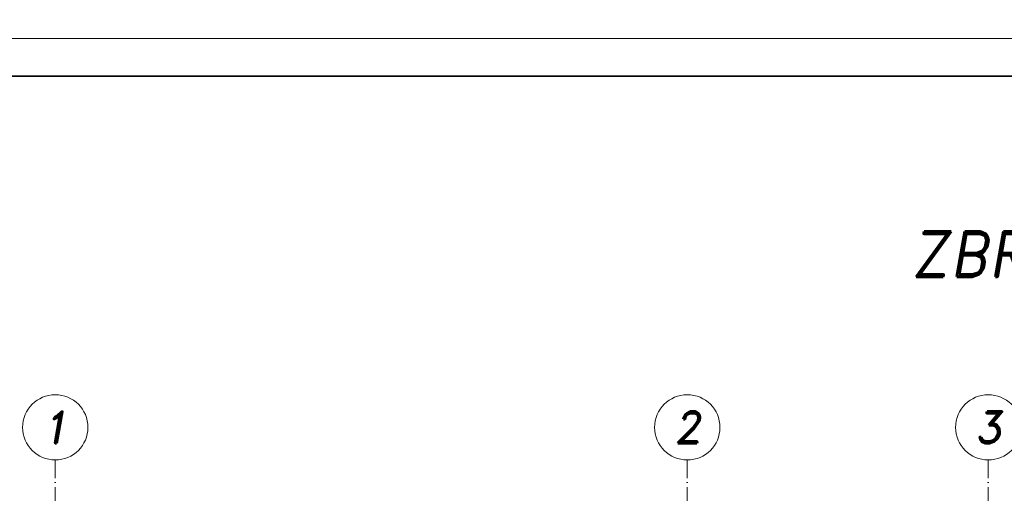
# Model space of a CAD drawing. Header units: millimetres. Extents: x 295948 to 312016, y 6878 to 18016.
# Tile 120 of 252: x 303215 to 303869, y 14924 to 15239. Entities that reach past the tile are written whole.
import ezdxf

# ---------------------------------------------------------------- set-up
doc = ezdxf.new("R2010")
doc.units = ezdxf.units.MM
doc.linetypes.add('ACAD_ISO10W100', pattern=[18, 12, -3, 0, -3])
for name, color, linetype, lineweight in [('konstrukcja', 3, 'Continuous', 35), ('konstrukcja wymiary', 1, 'Continuous', 13), ('opisy', 2, 'Continuous', 18), ('osie', 5, 'ACAD_ISO10W100', 13)]:
    doc.layers.add(name, color=color, linetype=linetype, lineweight=lineweight)
doc.styles.get("Standard").update_dxf_attribs({"font": 'romand.shx', "oblique": 10})

msp = doc.modelspace()

# ---------------------------------------------------------------- linework, layer by layer
at = {"layer": 'konstrukcja'}
msp.add_lwpolyline([(306241.285, 15201.794), (306241.285, 13766.794), (300541.285, 13766.794), (300541.285, 15201.794)], close=True, dxfattribs=at)
at = {"layer": 'konstrukcja wymiary'}
for points in [[(306266.285, 17326.794), (306266.285, 15226.794), (300516.285, 15226.794), (300516.285, 17326.794)], [(306266.285, 15226.794), (306266.285, 13741.794), (300516.285, 13741.794), (300516.285, 15226.794)]]:
    msp.add_lwpolyline(points, close=True, dxfattribs=at)
at = {"layer": 'opisy'}
for centre in [(303238.631, 14968.097), (303658.631, 14968.097), (303858.631, 14968.097)]:
    msp.add_circle(centre, 21.7, dxfattribs=at)
at = {"layer": 'osie'}
for p, q in [((303238.631, 14946.397), (303238.631, 14048.413)), ((303658.631, 14946.397), (303658.631, 14048.413)), ((303858.631, 14946.397), (303858.631, 14048.413))]:
    msp.add_line(p, q, dxfattribs=at)

# ---------------------------------------------------------------- texts
at = {"layer": 'opisy', "attachment_point": 5}
for s, insert, char_height, width in [('{\\H0.66667x;ZBROJENIE GÓRNE PŁYTY P-1\\P\\H0.83333x;skala 1:50}', (304119.19, 15060.78), 45, 1829.46597), ('1', (303238.631, 14968.097), 21, 6.92519), ('2', (303658.631, 14968.097), 21, 6.92519), ('3', (303858.631, 14968.097), 21, 6.92519)]:
    msp.add_mtext(s, dxfattribs=dict(at, insert=insert, char_height=char_height, width=width))

doc.saveas('drawing.dxf')
